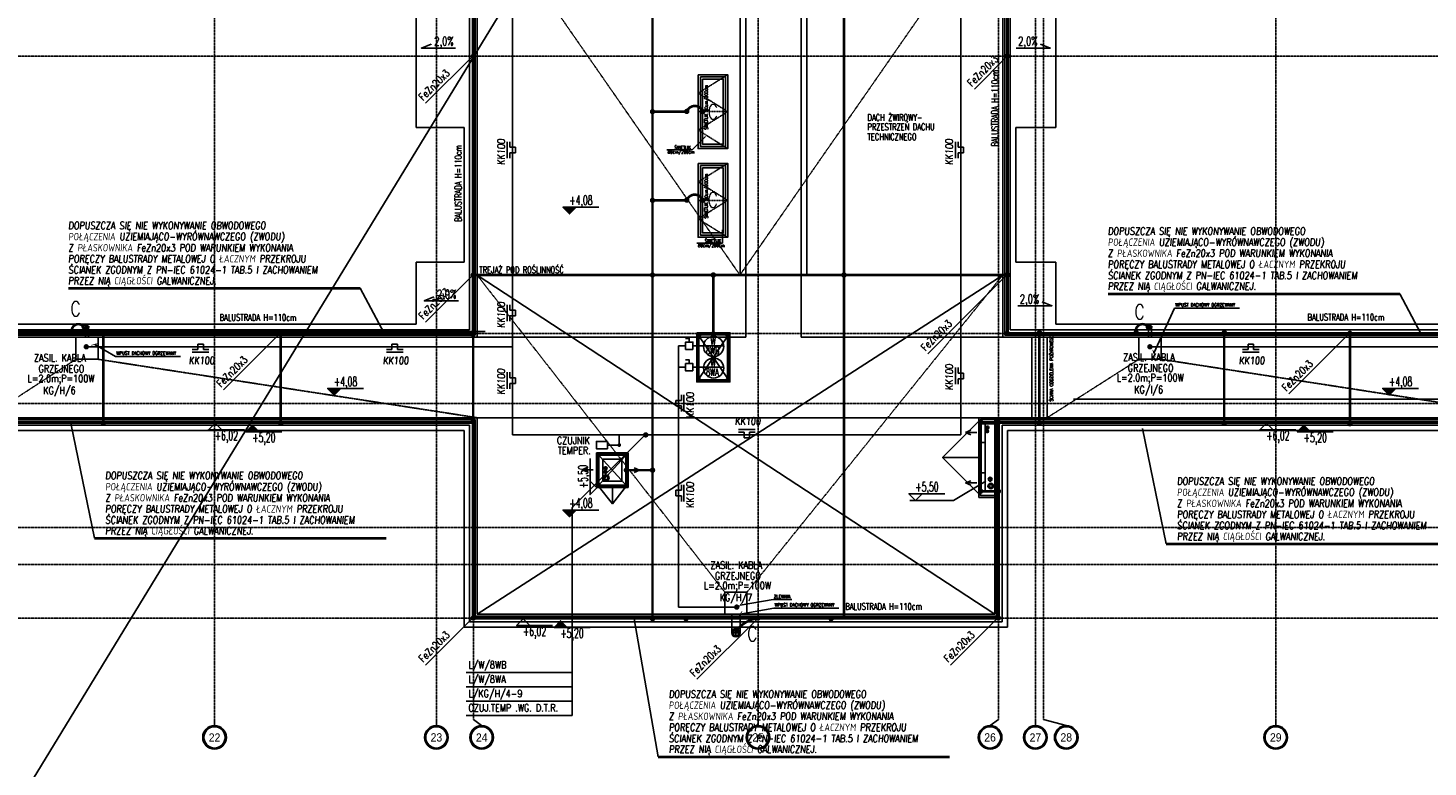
# Model space of a CAD drawing. Extents: x 3880 to 129921, y -116796 to -57711.
# Tile 24 of 110: x 12420 to 16207, y -102734 to -100735. Entities that reach past the tile are written whole.
import ezdxf
from ezdxf.enums import TextEntityAlignment as Align

# ---------------------------------------------------------------- set-up
doc = ezdxf.new("R2010")
doc.units = 0
doc.header["$LTSCALE"] = 2
for name, pattern in [('00-inst$0$DASHDOT', [1, 0.5, -0.25, 0, -0.25]), ('CENTER', [2, 1.25, -0.25, 0.25, -0.25]), ('DASHDOT', [1, 0.5, -0.25, 0, -0.25]), ('DASHDOT2', [12.7, 6.35, -3.175, 0, -3.175]), ('DASHED', [0.75, 0.5, -0.25]), ('DASHED2', [0.375, 0.25, -0.125]), ('DIVIDE2', [0.625, 0.25, -0.125, 0, -0.125, 0, -0.125])]:
    doc.linetypes.add(name, pattern=pattern)
doc.layers.get('0').update_dxf_attribs({"color": 101, "linetype": 'CONTINUOUS'})
for name, color, linetype in [('E35', 6, 'CONTINUOUS'), ('E50', 3, 'CONTINUOUS'), ('Ele-balustrada', 114, 'CONTINUOUS'), ('Ins-kan', 54, 'CONTINUOUS'), ('Ins-wod', 152, 'CONTINUOUS'), ('Opis-rzedne', 52, 'CONTINUOUS'), ('Opis-spadki', 61, 'CONTINUOUS'), ('Os-osie glowne', 1, 'CENTER'), ('Os-osie-opis', 2, 'CONTINUOUS'), ('Sch-opis', 51, 'CONTINUOUS'), ('W-idok', 9, 'CONTINUOUS'), ('W-idok nad', 5, 'DASHED2')]:
    doc.layers.add(name, color=color, linetype=linetype)
doc.styles.add('dwg_opis duży', font='ARIAL.TTF', dxfattribs={"width": 0.9})
doc.styles.add('dwg_opis podstawowy', font='romans.shx', dxfattribs={"width": 0.9})
doc.styles.add('ROMANS', font='romans', dxfattribs={"width": 0.85})
doc.dimstyles.new('CHMIELNA', dxfattribs={"dimscale": 3.5, "dimtxt": 4, "dimasz": 1.5, "dimexe": 3, "dimexo": 0, "dimgap": 1, "dimtad": 1, "dimdec": 1, "dimrnd": 0.5, "dimzin": 12, "dimdsep": 46, "dimtxsty": 'ROMANS', "dimblk": 'DIMTICK', "dimcen": 0.09, "dimse1": 1, "dimse2": 1, "dimclrd": 143, "dimclrt": 53, "dimadec": 0, "dimazin": 0, "dimtfac": 1, "dimtdec": 1, "dimtix": 1, "dimtmove": 2, "dimatfit": 2, "dimldrblk": 'ARCHTICK', "dimfxl": 0, "dimtolj": 1, "dimtzin": 0, "dimarcsym": 0})

# ---------------------------------------------------------------- blocks, each defined once
blk = doc.blocks.new('_fijiagjsidfhjofgj')
at = {"linetype": '00-inst$0$DASHDOT', "ltscale": 5}
for p, q in [((5.3, 0), (-5.3, 0)), ((0, -5.3), (0, 5.3))]:
    blk.add_line(p, q, dxfattribs=at)
at = {"extrusion": (1.44891e-70, 9.7811e-55, -1)}
blk.add_ellipse((0, 0), major_axis=(-3.71, 3.71), ratio=1, start_param=5.497787, end_param=11.780972, dxfattribs=at)
at = {"extrusion": (3.62227e-70, 9.7811e-55, -1)}
blk.add_ellipse((0, 0), major_axis=(-2.72, 2.72), ratio=1, start_param=5.497787, end_param=11.780972, dxfattribs=at)
blk = doc.blocks.new('_dfjhfjhkgjhghj')
at = {"linetype": '00-inst$0$DASHDOT', "ltscale": 5}
for p, q in [((7.5, 0), (-7.5, 0)), ((0, -7.5), (0, 7.5))]:
    blk.add_line(p, q, dxfattribs=at)
for radius in [7.5, 5.5]:
    blk.add_circle((0, 0), radius)
blk = doc.blocks.new('_kjkfjhkgjhgk')
at = {"linetype": 'DASHDOT', "ltscale": 3}
for p, q in [((5.4, 0), (-5.5, 0)), ((0, 5.4), (0, -5.5))]:
    blk.add_line(p, q, dxfattribs=at)
for radius in [4, 3, 2.5]:
    blk.add_circle((0, 0), radius)
blk = doc.blocks.new('_djhjdgfhgjhj')
at = {"linetype": 'DASHDOT', "ltscale": 3}
for p, q in [((-4.5, 0), (4.5, 0)), ((0, 4.5), (0, -4.5))]:
    blk.add_line(p, q, dxfattribs=at)
for radius in [3.38, 2.42, 1.92]:
    blk.add_circle((0, 0), radius)
blk = doc.blocks.new('_STRZAŁKA_WENT')
for q in [(-6, -14), (0, -30.2), (6, -14)]:
    blk.add_line((0, 0), q)
blk = doc.blocks.new('dwg_kota kons 50')
blk.add_hatch(color=256).paths.add_polyline_path([(9, 9), (-9, 9), (0, 0)])
blk.add_lwpolyline([(39.75, 9), (-9, 9), (0, 0), (9, 9)])
at = {"style": 'dwg_opis podstawowy', "width": 0.6}
blk.add_attdef('KOTA_KONS', text='', height=12.75, dxfattribs=at).set_placement((15.375, 8.25), align=Align.BOTTOM_CENTER)
blk = doc.blocks.new('dwg_kota arch 50')
blk.add_lwpolyline([(39.75, 9), (-9, 9), (0, 0), (9, 9)])
at = {"style": 'dwg_opis podstawowy', "width": 0.6}
blk.add_attdef('KOTA_ARCH', text='', height=12.75, dxfattribs=at).set_placement((15.375, 8.25), align=Align.BOTTOM_CENTER)
blk = doc.blocks.new('_kdjkgjksjhgkfhh')
for p, q in [((-11.2, 0), (11.2, 0)), ((0, 11.2), (0, -11.2))]:
    blk.add_line(p, q)
for radius in [11.3, 8.25]:
    blk.add_circle((0, 0), radius)
blk = doc.blocks.new('_gkjgskfjgkdfh')
at = {"linetype": 'DASHDOT2', "ltscale": 0.5}
for points in [[(-7, 0), (7, 0)], [(0, -7), (0, 7)], [(0, 0), (0, -7)]]:
    blk.add_lwpolyline(points, dxfattribs=at)
at = {"ltscale": 2}
for radius in [3.75, 3.25]:
    blk.add_circle((0, 0), radius, dxfattribs=at)
blk = doc.blocks.new('SPADKI')
at = {"ltscale": 25}
blk.add_lwpolyline([(0, 0), (0, -70), (-8, -50), (-8, -50)], dxfattribs=at)
at = {"ltscale": 25, "style": 'ROMANS', "width": 0.7}
blk.add_attdef('SP%', text='', height=18, rotation=90, dxfattribs=at).set_placement((-4.9, -24), align=Align.CENTER)
blk = doc.blocks.new('_opis_osi_liczbowy')
blk.add_hatch(color=256).paths.add_polyline_path([(32, 32), (32, 28.8, -1), (32, -28.8), (32, -32, 1)])
for radius in [32, 28.8]:
    blk.add_circle((32, 0), radius)
at = {"style": 'dwg_opis duży', "width": 0.9}
blk.add_attdef('AXNAMEH', text='', height=22.4, rotation=90, dxfattribs=at).set_placement((32, 0), align=Align.MIDDLE_CENTER)
blk = doc.blocks.new('DIMTICK')
for p, q in [((-1, 0), (1, 0)), ((0, 1), (0, -1))]:
    blk.add_line(p, q)
at = {"const_width": 0.141}
blk.add_lwpolyline([(0.71, 0.71), (-0.71, -0.71)], dxfattribs=at)
blk = doc.blocks.new('A$C396C56EA')
at = {"layer": 'E35'}
for p, q in [((0, 0), (45, 0)), ((0, -6.9), (15, -6.9)), ((15, -6.9), (15, -21.9)), ((15, -21.9), (30, -21.9)), ((30, -21.9), (30, -6.9)), ((30, -6.9), (45, -6.9))]:
    blk.add_line(p, q, dxfattribs=at)

msp = doc.modelspace()

# ---------------------------------------------------------------- linework, layer by layer
at = {"layer": 'E35'}
for p, q in [((20306.701, -89854.952), (3879.746, -116795.688)), ((13495.505, -100938.648), (13624.673, -100809.48)), ((13495.505, -100938.648), (13624.673, -100809.48)), ((14979.744, -100900.374), (15068.816, -100811.302)), ((13495.505, -101530.648), (13624.673, -101401.48)), ((13495.505, -101530.648), (13624.673, -101401.48)), ((14853.853, -101616.442), (15068.816, -101401.48)), ((14853.853, -101616.442), (15068.816, -101401.48)), ((13383.058, -101560.816), (13318.492, -101439.036)), ((16186.78, -101561.302), (16129.91, -101454.036)), ((12948.767, -101714.156), (13103.444, -101559.48)), ((12948.767, -101714.156), (13103.444, -101559.48)), ((15829.891, -101725.013), (15995.425, -101559.48)), ((15829.891, -101725.013), (15995.425, -101559.48)), ((14247.285, -101594.636), (14301.639, -101594.636)), ((14247.285, -101652.997), (14301.639, -101652.997)), ((12535.693, -101803.802), (12600.259, -102115.683)), ((13892.28, -102032.634), (14090.879, -101834.035)), ((14019.318, -101863.464), (14019.318, -101835.857)), ((15434.067, -101818.802), (15498.633, -102130.683)), ((13892.28, -102595.363), (13892.28, -102032.634)), ((13495.505, -102458.648), (13624.673, -102329.48)), ((13495.505, -102458.648), (13624.673, -102329.48)), ((14059.552, -102333.302), (14124.118, -102706.748)), ((14229.242, -102496.91), (14394.673, -102331.48)), ((14229.242, -102496.91), (14394.673, -102331.48)), ((14915.505, -102458.648), (15044.673, -102329.48)), ((14915.505, -102458.648), (15044.673, -102329.48)), ((13892.28, -102478.97), (13605.126, -102478.97)), ((13892.28, -102517.768), (13605.126, -102517.768)), ((13892.28, -102556.566), (13605.126, -102556.566)), ((13892.28, -102595.363), (13605.126, -102595.363))]:
    msp.add_line(p, q, dxfattribs=at)
at = {"layer": 'E35', "lineweight": 40}
for p, q in [((12530.123, -101439.036), (13318.492, -101439.036)), ((15341.541, -101454.036), (16129.91, -101454.036)), ((12600.259, -102115.683), (13388.628, -102115.683)), ((15498.633, -102130.683), (16287.002, -102130.683)), ((14124.118, -102706.748), (14912.487, -102706.748))]:
    msp.add_line(p, q, dxfattribs=at)
at = {"layer": 'E35', "ltscale": 0.5}
for p, q in [((14208.532, -101574.636), (14198.532, -101574.636)), ((14208.532, -101632.997), (14198.532, -101632.997))]:
    msp.add_line(p, q, dxfattribs=at)
for points in [[(14218.532, -101604.636), (14218.532, -101584.636), (14198.532, -101584.636), (14198.532, -101604.636)], [(14208.532, -101584.636), (14208.532, -101574.636), (14208.532, -101574.636), (14208.532, -101584.636)], [(14218.532, -101662.997), (14218.532, -101642.997), (14198.532, -101642.997), (14198.532, -101662.997)], [(14208.532, -101642.997), (14208.532, -101632.997), (14208.532, -101632.997), (14208.532, -101642.997)], [(13987.321, -101853.464), (13987.321, -101873.464), (13957.297, -101873.464), (13957.297, -101853.464)]]:
    msp.add_lwpolyline(points, close=True, dxfattribs=at)
at = {"layer": 'E35', "const_width": 5}
msp.add_lwpolyline([(14019.318, -101860.964, 1), (14019.318, -101865.964, 1)], format="xyb", close=True, dxfattribs=at)
at = {"layer": 'E50'}
for p, q in [((13730.826, -98935.027), (13730.826, -101835.857)), ((14943.075, -98935.027), (14943.075, -101835.857)), ((12577.909, -101597.503), (13730.826, -101597.503)), ((14198.532, -101594.636), (14179.791, -101594.636)), ((14179.791, -101594.636), (14179.791, -101835.857)), ((14247.285, -101594.636), (14218.532, -101594.636)), ((15447.909, -101597.503), (16600.826, -101597.503)), ((15454.551, -101597.503), (16277.255, -101597.503)), ((14198.532, -101652.997), (14179.791, -101652.997)), ((14247.285, -101652.997), (14218.532, -101652.997)), ((13730.826, -101835.857), (14943.075, -101835.857)), ((14179.791, -101835.857), (14179.791, -102301.812)), ((14019.318, -101863.464), (13987.321, -101863.464)), ((14179.791, -102301.812), (14336.951, -102301.812))]:
    msp.add_line(p, q, dxfattribs=at)
at = {"layer": 'E50', "linetype": 'DIVIDE2', "ltscale": 70, "const_width": 7}
for points in [[(13624.673, -97811.302), (13624.673, -101561.302)], [(15068.816, -97811.302), (15068.816, -101561.302)], [(13624.673, -101561.302), (12216.943, -101560.63)], [(12624.173, -101563.302), (12624.173, -101803.802)], [(13103.773, -101563.302), (13103.773, -101803.802)], [(13624.173, -101563.302), (13624.173, -101803.802)], [(16494.673, -101561.302), (15086.943, -101560.63)], [(13624.673, -102331.302), (13624.673, -101801.51), (12174.673, -101801.51)], [(16494.673, -102331.302), (16494.673, -101801.51), (15044.673, -101801.51)], [(15044.673, -101801.85), (15044.673, -102331.302)], [(15044.673, -102331.302), (13624.673, -102331.302)]]:
    msp.add_lwpolyline(points, dxfattribs=at)
at = {"layer": 'E50', "const_width": 7}
for points in [[(14109.261, -97811.302), (14109.261, -101403.719)], [(14627.191, -97811.302), (14627.191, -102333.302)], [(14202.171, -100961.302), (14109.261, -100961.302)], [(14202.171, -101201.302), (14109.261, -101201.302)], [(13624.673, -101403.302), (15068.816, -101403.302)], [(14109.261, -101403.302), (14109.261, -102333.302)], [(14273.673, -101562.771), (14273.673, -101403.302)], [(12624.173, -101563.302), (12624.173, -101803.802)], [(13103.773, -101563.302), (13103.773, -101803.802)], [(13624.173, -101563.302), (13624.173, -101803.802)], [(14233.673, -101564.302), (14233.673, -101687.734), (14313.673, -101687.734), (14313.673, -101564.302), (14233.673, -101564.302)], [(15155.305, -101563.302), (15155.305, -101803.802)], [(15655.305, -101563.302), (15655.305, -101803.802)], [(15995.425, -101565.302), (15995.425, -101805.802)], [(15044.673, -101801.51), (14996.673, -101801.51), (14996.673, -101988.302), (15044.673, -101988.302)], [(15044.673, -101801.85), (15044.673, -101988.302)], [(13962.673, -101889.767), (14038.673, -101889.302), (14038.673, -101973.302), (13962.673, -101973.302), (13962.673, -101889.767)], [(14038.673, -101931.302), (14109.261, -101931.302)]]:
    msp.add_lwpolyline(points, dxfattribs=at)
at = {"layer": 'E50', "ltscale": 15, "const_width": 7}
for points in [[(13624.764, -100815.051, 1), (13624.582, -100807.553, 1)], [(13624.764, -101407.051, 1), (13624.582, -101399.553, 1)], [(14109.352, -101407.051, 1), (14109.17, -101399.553, 1)], [(14273.764, -101407.051, 1), (14273.582, -101399.553, 1)], [(14627.282, -101407.051, 1), (14627.1, -101399.553, 1)], [(13103.535, -101565.051, 1), (13103.353, -101557.553, 1)], [(14233.764, -101570.464, 1), (14233.582, -101562.966, 1)], [(14273.764, -101566.52, 1), (14273.582, -101559.022, 1)], [(14313.764, -101570.464, 1), (14313.582, -101562.966, 1)], [(15068.907, -101565.051, 1), (15068.725, -101557.553, 1)], [(15995.516, -101565.051, 1), (15995.334, -101557.553, 1)], [(14233.764, -101691.483, 1), (14233.582, -101683.986, 1)], [(14313.764, -101691.483, 1), (14313.582, -101683.986, 1)], [(14090.97, -101839.606, 1), (14090.788, -101832.108, 1)], [(13962.764, -101893.051, 1), (13962.582, -101885.553, 1)], [(14038.764, -101893.516, 1), (14038.582, -101886.018, 1)], [(14038.764, -101935.051, 1), (14038.582, -101927.553, 1)], [(14109.352, -101935.051, 1), (14109.17, -101927.553, 1)], [(13962.764, -101976.586, 1), (13962.582, -101969.088, 1)], [(14038.764, -101977.051, 1), (14038.582, -101969.553, 1)], [(13624.764, -102335.051, 1), (13624.582, -102327.553, 1)], [(15044.764, -102335.051, 1), (15044.582, -102327.553, 1)]]:
    msp.add_lwpolyline(points, format="xyb", close=True, dxfattribs=at)
at = {"layer": 'E50', "const_width": 7}
for points in [[(15065.066, -100811.302, -1), (15072.566, -100811.302, -1)], [(14105.511, -100961.302, -1), (14113.011, -100961.302, -1)], [(14201.953, -100964.342, -1), (14201.953, -100956.842, -1)], [(14244.673, -100965.052, 1), (14244.673, -100957.552, 1)], [(14105.511, -101201.302, -1), (14113.011, -101201.302, -1)], [(14201.953, -101204.342, -1), (14201.953, -101196.842, -1)], [(14244.673, -101205.052, 1), (14244.673, -101197.552, 1)], [(13620.923, -101403.302, -1), (13628.423, -101403.302, -1)], [(15065.066, -101403.302, -1), (15072.566, -101403.302, -1)], [(12575.743, -101543.603, -1), (12568.243, -101543.603, -1)], [(15453.586, -101543.603, -1), (15446.086, -101543.603, -1)], [(12543, -101559.302, -1), (12535.5, -101559.302, -1)], [(12620.923, -101559.302, -1), (12628.423, -101559.302, -1)], [(13620.423, -101563.302, -1), (13627.923, -101563.302, -1)], [(15152.055, -101559.302, -1), (15159.555, -101559.302, -1)], [(15420.843, -101559.302, -1), (15413.343, -101559.302, -1)], [(15652.055, -101559.302, -1), (15659.555, -101559.302, -1)], [(15991.675, -101561.302, -1), (15999.175, -101561.302, -1)], [(12574.159, -101597.503, -1), (12581.659, -101597.503, -1)], [(15450.801, -101597.503, -1), (15458.301, -101597.503, -1)], [(12620.423, -101803.802, -1), (12627.923, -101803.802, -1)], [(13100.023, -101803.802, -1), (13107.523, -101803.802, -1)], [(13100.023, -101803.802, -1), (13107.523, -101803.802, -1)], [(13620.423, -101799.802, -1), (13627.923, -101799.802, -1)], [(13620.423, -101799.802, -1), (13627.923, -101799.802, -1)], [(14992.923, -101801.51, -1), (15000.423, -101801.51, -1)], [(15040.923, -101801.51, -1), (15048.423, -101801.51, -1)], [(15151.555, -101803.802, -1), (15159.055, -101803.802, -1)], [(15651.555, -101803.802, -1), (15659.055, -101803.802, -1)], [(15991.675, -101805.802, -1), (15999.175, -101805.802, -1)], [(14992.923, -101988.302, -1), (15000.423, -101988.302, -1)], [(15040.923, -101988.302, -1), (15048.423, -101988.302, -1)], [(14333.201, -102301.812, -1), (14340.701, -102301.812, -1)], [(14105.511, -102333.302, -1), (14113.011, -102333.302, -1)], [(14196.05, -102333.302, -1), (14203.55, -102333.302, -1)], [(14398.423, -102331.302, 1), (14390.923, -102331.302, 1)], [(14588.505, -102333.302, -1), (14596.005, -102333.302, -1)], [(15038.923, -102329.302, -1), (15046.423, -102329.302, -1)], [(14340.279, -102365.323, 1), (14332.779, -102365.323, 1)]]:
    msp.add_lwpolyline(points, format="xyb", close=True, dxfattribs=at)
for points in [[(14244.673, -100961.302, 0.71386373), (14202.402, -100960.63, 2.21832926)], [(14244.673, -101201.302, 0.71386373), (14202.402, -101200.63, 2.21832926)], [(12539.25, -101559.302, -0.84711057), (12571.321, -101543.789, -2.21832926)], [(15417.093, -101559.302, -0.84711057), (15449.164, -101543.789, -2.21832926)], [(14394.673, -102331.302, 0.18594748), (14335.857, -102365.137, 2.21832926)]]:
    msp.add_lwpolyline(points, format="xyb", dxfattribs=at)
at = {"layer": 'E50', "color": 6}
for centre in [(14274.462, -101596.642), (14274.462, -101655.003)]:
    msp.add_circle(centre, 27.251, dxfattribs=at)
at = {"layer": 'Ele-balustrada'}
for points in [[(12197.173, -101563.302), (13626.673, -101563.302), (13626.673, -97836.302)], [(12201.173, -101559.302), (13622.673, -101559.302), (13622.673, -97836.302)], [(15067.173, -101563.302), (16496.673, -101563.302), (16496.673, -97836.302)], [(15067.173, -101563.302), (15067.173, -97836.302)], [(15071.173, -101559.302), (16492.673, -101559.302), (16492.673, -97836.302)], [(15071.173, -101559.302), (15071.173, -97836.302)], [(12172.673, -101799.802), (13626.673, -101799.802)], [(12176.673, -101803.802), (13622.673, -101803.802)], [(13622.673, -101803.802), (13622.673, -102333.302), (15046.673, -102333.302), (15046.673, -101803.802)], [(13626.673, -101799.802), (13626.673, -102329.302), (15042.673, -102329.302), (15042.673, -101799.802)], [(16496.673, -101799.802), (15042.673, -101799.802)], [(16492.673, -101803.802), (15046.673, -101803.802)]]:
    msp.add_lwpolyline(points, dxfattribs=at)
at = {"layer": 'Opis-rzedne'}
msp.add_lwpolyline([(15010.959, -101961.302), (14923.328, -102013.099), (14805.002, -102013.099)], dxfattribs=at)
at = {"layer": 'Os-osie glowne'}
for points in [[(12924.673, -102606.302), (12924.673, -96629.302)], [(13524.673, -102606.302), (13524.673, -96629.302)], [(13624.673, -102606.302), (13624.673, -96629.302)], [(14394.673, -102606.302), (14394.673, -96629.302)], [(15044.673, -102606.302), (15044.673, -96629.302)], [(15144.673, -102606.302), (15144.673, -96629.302)], [(15166.673, -102606.302), (15166.673, -96629.302)], [(15794.673, -102606.302), (15794.673, -96629.302)], [(6322.673, -100811.302), (18589.673, -100811.302)], [(6322.673, -101561.302), (18589.673, -101561.302)], [(6322.673, -101751.302), (18589.673, -101751.302)], [(6322.673, -102086.302), (18589.673, -102086.302)], [(6322.673, -102186.302), (18589.673, -102186.302)], [(6322.673, -102331.302), (18589.673, -102331.302)]]:
    msp.add_lwpolyline(points, dxfattribs=at)
at = {"layer": 'Os-osie-opis'}
for points in [[(12924.673, -102606.302), (12924.673, -102622.302)], [(13524.673, -102606.302), (13524.673, -102622.302)], [(13647.173, -102622.302), (13624.673, -102606.302)], [(14394.673, -102606.302), (14394.673, -102622.302)], [(15022.173, -102622.302), (15044.673, -102606.302)], [(15144.673, -102606.302), (15144.673, -102622.302)], [(15228.173, -102622.302), (15166.673, -102606.302)], [(15794.673, -102606.302), (15794.673, -102622.302)]]:
    msp.add_lwpolyline(points, dxfattribs=at)
at = {"layer": 'Sch-opis'}
for points in [[(14147.745, -101064.388), (14216.482, -101064.388), (14252.613, -101028.746)], [(14229.377, -101317.041), (14298.114, -101317.041), (14298.114, -101281.399)]]:
    msp.add_lwpolyline(points, dxfattribs=at)
at = {"layer": 'W-idok'}
for p, q in [((13614.673, -97836.302), (13614.673, -101551.302)), ((13629.673, -97836.302), (13629.673, -101566.302)), ((13634.673, -97836.302), (13634.673, -101571.302)), ((15056.673, -101571.302), (15056.673, -97836.302)), ((15061.673, -101566.302), (15061.673, -97836.302)), ((15076.673, -101551.302), (15076.673, -97836.302)), ((13469.673, -100618.302), (13469.673, -101004.302)), ((15199.673, -101004.302), (15199.673, -100618.302)), ((13469.673, -101004.302), (13599.673, -101004.302)), ((13599.673, -101004.302), (13599.673, -101368.302)), ((15091.673, -101368.302), (15091.673, -101004.302)), ((15091.673, -101004.302), (15199.673, -101004.302)), ((13599.673, -101368.302), (13469.673, -101368.302)), ((13469.673, -101368.302), (13469.673, -101536.302)), ((15199.673, -101368.302), (15091.673, -101368.302)), ((15199.673, -101536.302), (15199.673, -101368.302)), ((13469.673, -101536.302), (12329.673, -101536.302)), ((16339.673, -101536.302), (15199.673, -101536.302)), ((13634.673, -101571.302), (12294.673, -101571.302)), ((13629.673, -101566.302), (12299.673, -101566.302)), ((13614.673, -101551.302), (12314.673, -101551.302)), ((16504.673, -101571.302), (15056.673, -101571.302)), ((16499.673, -101566.302), (15061.673, -101566.302)), ((16484.673, -101551.302), (15076.673, -101551.302)), ((12164.673, -101789.302), (13634.673, -101789.302)), ((12169.673, -101794.302), (13629.673, -101794.302)), ((12184.673, -101809.302), (13614.673, -101809.302)), ((13614.673, -101809.302), (13614.673, -102341.302)), ((13629.673, -101794.302), (13629.673, -102326.302)), ((13634.673, -101789.302), (13634.673, -102321.302)), ((15034.673, -102321.302), (15034.673, -101789.302)), ((15034.673, -101789.302), (16504.673, -101789.302)), ((15039.673, -102326.302), (15039.673, -101794.302)), ((15039.673, -101794.302), (16499.673, -101794.302)), ((15054.673, -102341.302), (15054.673, -101809.302)), ((15054.673, -101809.302), (16484.673, -101809.302)), ((12199.673, -101824.302), (13599.673, -101824.302)), ((13599.673, -101824.302), (13599.673, -102356.302)), ((15069.673, -102356.302), (15069.673, -101824.302)), ((15069.673, -101824.302), (16469.673, -101824.302)), ((13957.673, -101884.302), (13957.673, -101978.302)), ((14043.673, -101884.302), (13957.673, -101884.302)), ((14043.673, -101978.302), (14043.673, -101884.302)), ((13957.673, -101978.302), (14043.673, -101978.302)), ((13614.673, -102341.302), (15054.673, -102341.302)), ((13629.673, -102326.302), (15039.673, -102326.302)), ((13634.673, -102321.302), (15034.673, -102321.302)), ((13599.673, -102356.302), (15069.673, -102356.302))]:
    msp.add_line(p, q, dxfattribs=at)
at = {"layer": 'W-idok', "linetype": 'DASHED'}
for p, q in [((14158.673, -101789.302), (13962.673, -101789.302)), ((13962.673, -101889.302), (13962.673, -101973.302)), ((14038.673, -101889.302), (13962.673, -101889.302)), ((13974.673, -101901.302), (13974.673, -101961.302)), ((14026.673, -101901.302), (13974.673, -101901.302)), ((14026.673, -101961.302), (14026.673, -101901.302)), ((14038.673, -101973.302), (14038.673, -101889.302)), ((13974.673, -101961.302), (14026.673, -101961.302)), ((13962.673, -101973.302), (14038.673, -101973.302))]:
    msp.add_line(p, q, dxfattribs=at)
for points in [[(14345.673, -101403.302), (13694.673, -100466.302)], [(14996.673, -100466.302), (14345.673, -101403.302)], [(13634.673, -101403.302), (14304.673, -102261.302)], [(15056.673, -101403.302), (14364.673, -102261.302)], [(12549.673, -101631.302), (12306.673, -101789.302)], [(12609.673, -101631.302), (13634.673, -101789.302)], [(15424.673, -101631.302), (15176.673, -101789.302)], [(15484.673, -101631.302), (16504.673, -101789.302)], [(14996.673, -102000.302), (14996.673, -101794.302)], [(14996.673, -101794.302), (15039.673, -101794.302)], [(14996.673, -101806.302), (15039.673, -101806.302)], [(15008.673, -101988.302), (15008.673, -101806.302)], [(14996.673, -101856.302), (15008.673, -101856.302)], [(14996.673, -101938.302), (15008.673, -101938.302)], [(14996.673, -101988.302), (15039.673, -101988.302)], [(14996.673, -102000.302), (15039.673, -102000.302)]]:
    msp.add_lwpolyline(points, dxfattribs=at)
at = {"layer": 'W-idok'}
for points in [[(14346.673, -100618.302), (14346.673, -101403.302)], [(14361.673, -100618.302), (14361.673, -101571.302)], [(14511.673, -100618.302), (14511.673, -101571.302)], [(14526.673, -100618.302), (14526.673, -101403.302)], [(13634.673, -101403.302), (15056.673, -101403.302)], [(13634.673, -102321.302), (15056.673, -101403.302)], [(15034.673, -102321.302), (13634.673, -101403.302)], [(12575.923, -101543.801), (12575.923, -101571.302)], [(12583.423, -101543.802), (12583.423, -101571.302)], [(15450.923, -101543.801), (15450.923, -101571.302)], [(15458.423, -101543.802), (15458.423, -101571.302)], [(12234.673, -101556.302), (12946.673, -101556.302)], [(12234.673, -101571.302), (12961.673, -101571.302)], [(13656.673, -101556.302), (12946.673, -101556.302)], [(13656.673, -101571.302), (13111.673, -101571.302)], [(13634.673, -101571.302), (14361.673, -101571.302)], [(14318.673, -101559.302), (14228.673, -101692.734)], [(14318.673, -101692.734), (14228.673, -101559.302)], [(15056.673, -101571.302), (14511.673, -101571.302)], [(15247.353, -101739.302), (17231.673, -101739.302)], [(13634.673, -101789.302), (15034.673, -101789.302)], [(14996.673, -101794.302), (14893.673, -101897.302), (14996.673, -102000.302)], [(14991.673, -102005.302), (14991.673, -101789.302)], [(13957.673, -101884.302), (14043.673, -101978.302)], [(14043.673, -101884.302), (13957.673, -101978.302)], [(14996.673, -101897.302), (14893.673, -101897.302)], [(13962.673, -101973.302), (14000.673, -102022.302), (14038.673, -101973.302)], [(14000.673, -101973.302), (14000.673, -102022.302)], [(14991.673, -102005.302), (15039.673, -102005.302)], [(14323.423, -102371.302), (14323.423, -102321.302)], [(14345.923, -102371.302), (14345.923, -102321.302)]]:
    msp.add_lwpolyline(points, dxfattribs=at)
for points in [[(14232.673, -100861.302), (14312.673, -100861.302), (14312.673, -101061.302), (14232.673, -101061.302)], [(14238.673, -100867.302), (14306.673, -100867.302), (14306.673, -101055.302), (14238.673, -101055.302)], [(14244.673, -100873.302), (14300.673, -100873.302), (14300.673, -101049.302), (14244.673, -101049.302)], [(14232.673, -101101.302), (14312.673, -101101.302), (14312.673, -101301.302), (14232.673, -101301.302)], [(14238.673, -101107.302), (14306.673, -101107.302), (14306.673, -101295.302), (14238.673, -101295.302)], [(14244.673, -101113.302), (14300.673, -101113.302), (14300.673, -101289.302), (14244.673, -101289.302)], [(12549.673, -101631.302), (12549.673, -101571.302), (12609.673, -101571.302), (12609.673, -101631.302)], [(14228.673, -101559.302), (14318.673, -101559.302), (14318.673, -101692.734), (14228.673, -101692.734)], [(15134.673, -101571.302), (15176.673, -101571.302), (15176.673, -101789.302), (15134.673, -101789.302)], [(15424.673, -101631.302), (15424.673, -101571.302), (15484.673, -101571.302), (15484.673, -101631.302)], [(14304.673, -102321.302), (14304.673, -102261.302), (14364.673, -102261.302), (14364.673, -102321.302)]]:
    msp.add_lwpolyline(points, close=True, dxfattribs=at)
at = {"layer": 'W-idok', "linetype": 'DASHED'}
msp.add_lwpolyline([(14233.673, -101564.302), (14313.673, -101564.302), (14313.673, -101687.734), (14233.673, -101687.734)], close=True, dxfattribs=at)
at = {"layer": 'W-idok nad'}
for points in [[(14312.673, -100961.302), (14232.673, -100911.302), (14312.673, -100861.302)], [(14312.673, -100961.302), (14232.673, -101011.302), (14312.673, -101061.302)], [(14232.673, -100961.302), (14312.673, -100961.302)], [(14312.673, -101201.302), (14232.673, -101151.302), (14312.673, -101101.302)], [(14312.673, -101201.302), (14232.673, -101251.302), (14312.673, -101301.302)], [(14232.673, -101201.302), (14312.673, -101201.302), (14312.673, -101201.302)]]:
    msp.add_lwpolyline(points, dxfattribs=at)

# ---------------------------------------------------------------- block references
at = {"layer": 'E35', "xscale": -1}
for p, rotation in [((13716.469, -101042.514), 90), ((14928.717, -101042.514), 90), ((13716.469, -101483.578), 90), ((12864.56, -101611.861), 180), ((13389.475, -101611.861), 180), ((15704.743, -101611.861), 180)]:
    msp.add_blockref('A$C396C56EA', p, dxfattribs=dict(at, rotation=rotation))
at = {"layer": 'E35'}
for p, rotation in [((14928.717, -101698.967), 90), ((13716.469, -101711.428), 90), ((14194.148, -101727.65), 270), ((14194.148, -101970.727), 270)]:
    msp.add_blockref('A$C396C56EA', p, dxfattribs=dict(at, rotation=rotation))
msp.add_blockref('A$C396C56EA', (14341.666, -101821.5), dxfattribs=at)
at = {"layer": 'Ins-kan'}
for name, p in [('_kjkfjhkgjhgk', (15014.883, -101816.23)), ('_djhjdgfhgjhj', (15014.64, -101826.277)), ('_kjkfjhkgjhgk', (13982.285, -101926.291)), ('_kjkfjhkgjhgk', (13982.285, -101926.291)), ('_dfjhfjhkgjhghj', (13984.252, -101952.11)), ('_dfjhfjhkgjhghj', (13984.252, -101952.11)), ('_djhjdgfhgjhj', (13982.043, -101936.337)), ('_djhjdgfhgjhj', (13982.043, -101936.337)), ('_fijiagjsidfhjofgj', (15022.441, -101955.854)), ('_dfjhfjhkgjhghj', (15024.032, -101974.22))]:
    msp.add_blockref(name, p, dxfattribs=at)
at = {"layer": 'Ins-wod'}
for p in [(12579.65, -101543.802), (15454.65, -101543.802)]:
    msp.add_blockref('_gkjgskfjgkdfh', p, dxfattribs=at)
at = {"layer": 'Ins-wod', "rotation": 90}
msp.add_blockref('_kdjkgjksjhgkfhh', (14334.673, -102371.302), dxfattribs=at)
at = {"layer": 'Opis-rzedne', "xscale": 2, "yscale": 2, "zscale": 2}
for name, p, values in [('dwg_kota kons 50', (13884.961, -101237.773), {'KOTA_KONS': '+4,08'}), ('dwg_kota kons 50', (13248.382, -101728.302), {'KOTA_KONS': '+4,08'}), ('dwg_kota kons 50', (16101.702, -101728.302), {'KOTA_KONS': '+4,08'}), ('dwg_kota kons 50', (16101.702, -101728.302), {'KOTA_KONS': '+4,08'}), ('dwg_kota arch 50', (14820.688, -102013.099), {'KOTA_ARCH': '+5,50'}), ('dwg_kota kons 50', (13884.961, -102057.126), {'KOTA_KONS': '+4,08'})]:
    msp.add_blockref(name, p, dxfattribs=at).add_auto_attribs(values)
at = {"layer": 'Opis-rzedne'}
ref = msp.add_blockref('dwg_kota arch 50', (12926.103, -101803.802), dxfattribs=dict(at, xscale=-2, yscale=2, zscale=2, rotation=180))
ref.add_attrib('KOTA_ARCH', '+6,02', dxfattribs={"layer": '0', "height": 25.5, "style": 'dwg_opis podstawowy', "width": 0.6}).set_placement((12956.853, -101857.945), align=Align.BOTTOM_CENTER)
ref = msp.add_blockref('dwg_kota kons 50', (13027.377, -101809.302), dxfattribs=dict(at, xscale=-2, yscale=2, zscale=2, rotation=180))
ref.add_attrib('KOTA_KONS', '+5,20', dxfattribs={"layer": '0', "height": 25.5, "style": 'dwg_opis podstawowy', "width": 0.6}).set_placement((13058.127, -101863.445), align=Align.BOTTOM_CENTER)
ref = msp.add_blockref('dwg_kota arch 50', (15769.673, -101803.802), dxfattribs=dict(at, xscale=-2, yscale=2, zscale=2, rotation=180))
ref.add_attrib('KOTA_ARCH', '+6,02', dxfattribs={"layer": '0', "height": 25.5, "style": 'dwg_opis podstawowy', "width": 0.6}).set_placement((15800.423, -101857.945), align=Align.BOTTOM_CENTER)
ref = msp.add_blockref('dwg_kota arch 50', (15769.673, -101803.802), dxfattribs=dict(at, xscale=-2, yscale=2, zscale=2, rotation=180))
ref.add_attrib('KOTA_ARCH', '+6,02', dxfattribs={"layer": '0', "height": 25.5, "style": 'dwg_opis podstawowy', "width": 0.6}).set_placement((15800.423, -101857.945), align=Align.BOTTOM_CENTER)
ref = msp.add_blockref('dwg_kota kons 50', (15870.947, -101809.302), dxfattribs=dict(at, xscale=-2, yscale=2, zscale=2, rotation=180))
ref.add_attrib('KOTA_KONS', '+5,20', dxfattribs={"layer": '0', "height": 25.5, "style": 'dwg_opis podstawowy', "width": 0.6}).set_placement((15901.697, -101863.445), align=Align.BOTTOM_CENTER)
ref = msp.add_blockref('dwg_kota kons 50', (15870.947, -101809.302), dxfattribs=dict(at, xscale=-2, yscale=2, zscale=2, rotation=180))
ref.add_attrib('KOTA_KONS', '+5,20', dxfattribs={"layer": '0', "height": 25.5, "style": 'dwg_opis podstawowy', "width": 0.6}).set_placement((15901.697, -101863.445), align=Align.BOTTOM_CENTER)
at = {"layer": 'Opis-rzedne', "xscale": 2, "yscale": 2, "zscale": 2, "rotation": 90}
msp.add_blockref('dwg_kota arch 50', (13958.222, -101979.484), dxfattribs=at).add_auto_attribs({'KOTA_ARCH': '+5,50'})
at = {"layer": 'Opis-rzedne'}
ref = msp.add_blockref('dwg_kota arch 50', (13759.524, -102333.302), dxfattribs=dict(at, xscale=-2, yscale=2, zscale=2, rotation=180))
ref.add_attrib('KOTA_ARCH', '+6,02', dxfattribs={"layer": '0', "height": 25.5, "style": 'dwg_opis podstawowy', "width": 0.6}).set_placement((13790.274, -102387.445), align=Align.BOTTOM_CENTER)
ref = msp.add_blockref('dwg_kota arch 50', (13759.524, -102333.302), dxfattribs=dict(at, xscale=-2, yscale=2, zscale=2, rotation=180))
ref.add_attrib('KOTA_ARCH', '+6,02', dxfattribs={"layer": '0', "height": 25.5, "style": 'dwg_opis podstawowy', "width": 0.6}).set_placement((13790.274, -102387.445), align=Align.BOTTOM_CENTER)
ref = msp.add_blockref('dwg_kota kons 50', (13860.799, -102338.802), dxfattribs=dict(at, xscale=-2, yscale=2, zscale=2, rotation=180))
ref.add_attrib('KOTA_KONS', '+5,20', dxfattribs={"layer": '0', "height": 25.5, "style": 'dwg_opis podstawowy', "width": 0.6}).set_placement((13891.549, -102392.945), align=Align.BOTTOM_CENTER)
ref = msp.add_blockref('dwg_kota kons 50', (13860.799, -102338.802), dxfattribs=dict(at, xscale=-2, yscale=2, zscale=2, rotation=180))
ref.add_attrib('KOTA_KONS', '+5,20', dxfattribs={"layer": '0', "height": 25.5, "style": 'dwg_opis podstawowy', "width": 0.6}).set_placement((13891.549, -102392.945), align=Align.BOTTOM_CENTER)
at = {"layer": 'Opis-spadki', "xscale": 1.320808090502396, "yscale": 1.320808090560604, "zscale": 1.320808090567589, "rotation": 270}
for p in [(13576.855, -100789.208), (13584.284, -101473.269)]:
    msp.add_blockref('SPADKI', p, dxfattribs=at).add_auto_attribs({'SP%': '2,0%'})
at = {"layer": 'Opis-spadki'}
ref = msp.add_blockref('SPADKI', (15092.49, -100789.208), dxfattribs=dict(at, xscale=-1.320808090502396, yscale=1.320808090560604, zscale=1.320808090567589, rotation=90))
ref.add_attrib('SP%', '2,0%', dxfattribs={"layer": '0', "ltscale": 25, "height": 23.7745, "style": 'ROMANS', "width": 0.7}).set_placement((15124.253, -100782.741), align=Align.CENTER)
ref = msp.add_blockref('SPADKI', (15097.073, -101486.593), dxfattribs=dict(at, xscale=-1.320808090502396, yscale=1.320808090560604, zscale=1.320808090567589, rotation=90))
ref.add_attrib('SP%', '2,0%', dxfattribs={"layer": '0', "ltscale": 25, "height": 23.7745, "style": 'ROMANS', "width": 0.7}).set_placement((15128.836, -101480.126), align=Align.CENTER)
at = {"layer": 'Opis-spadki', "xscale": -1, "rotation": 90}
for p in [(14955.921, -101829.327), (13918.09, -101930.031), (13918.09, -101930.031), (14955.921, -101965.922)]:
    msp.add_blockref('_STRZAŁKA_WENT', p, dxfattribs=at)
at = {"layer": 'Opis-spadki', "rotation": 270}
msp.add_blockref('_STRZAŁKA_WENT', (14073.911, -101931.302), dxfattribs=at)
at = {"layer": 'Os-osie-opis'}
ref = msp.add_blockref('_opis_osi_liczbowy', (12924.673, -102622.302), dxfattribs=dict(at, xscale=-1, rotation=90))
ref.add_attrib('AXNAMEH', '22', dxfattribs={"layer": '0', "height": 22.4, "style": 'dwg_opis duży', "width": 0.9}).set_placement((12924.783, -102654.684), align=Align.MIDDLE_CENTER)
ref = msp.add_blockref('_opis_osi_liczbowy', (13524.673, -102622.302), dxfattribs=dict(at, xscale=-1, rotation=90))
ref.add_attrib('AXNAMEH', '23', dxfattribs={"layer": '0', "height": 22.4, "style": 'dwg_opis duży', "width": 0.9}).set_placement((13524.783, -102654.287), align=Align.MIDDLE_CENTER)
ref = msp.add_blockref('_opis_osi_liczbowy', (13647.173, -102622.302), dxfattribs=dict(at, xscale=-1, rotation=90))
ref.add_attrib('AXNAMEH', '24', dxfattribs={"layer": '0', "height": 22.4, "style": 'dwg_opis duży', "width": 0.9}).set_placement((13647.283, -102654.684), align=Align.MIDDLE_CENTER)
ref = msp.add_blockref('_opis_osi_liczbowy', (14394.673, -102622.302), dxfattribs=dict(at, xscale=-1, rotation=90))
ref.add_attrib('AXNAMEH', '25', dxfattribs={"layer": '0', "height": 22.4, "style": 'dwg_opis duży', "width": 0.9}).set_placement((14394.783, -102654.302), align=Align.MIDDLE_CENTER)
at = {"layer": 'Os-osie-opis', "rotation": 270}
for p, values in [((15022.173, -102622.302), {'AXNAMEH': '26'}), ((15228.173, -102622.302), {'AXNAMEH': '28'})]:
    msp.add_blockref('_opis_osi_liczbowy', p, dxfattribs=at).add_auto_attribs(values)
at = {"layer": 'Os-osie-opis'}
ref = msp.add_blockref('_opis_osi_liczbowy', (15144.673, -102622.302), dxfattribs=dict(at, rotation=270))
ref.add_attrib('AXNAMEH', '27', dxfattribs={"layer": '0', "height": 22.4, "style": 'dwg_opis duży', "width": 0.9}).set_placement((15144.673, -102654.684), align=Align.MIDDLE_CENTER)
ref = msp.add_blockref('_opis_osi_liczbowy', (15794.673, -102622.302), dxfattribs=dict(at, xscale=-1, rotation=90))
ref.add_attrib('AXNAMEH', '29', dxfattribs={"layer": '0', "height": 22.4, "style": 'dwg_opis duży', "width": 0.9}).set_placement((15794.783, -102654.302), align=Align.MIDDLE_CENTER)

# ---------------------------------------------------------------- texts
at = {"layer": 'E35', "style": 'ROMANS', "width": 0.8}
for p in [(14972.823, -100894.876), (13488.854, -100932.88), (13488.854, -100932.88), (13488.854, -101524.88), (13488.854, -101524.88), (14847.202, -101610.675), (14847.202, -101610.675), (12942.116, -101708.389), (12942.116, -101708.389), (15823.24, -101719.246), (15823.24, -101719.246), (13488.854, -102452.88), (13488.854, -102452.88), (14908.854, -102452.88), (14908.854, -102452.88), (14222.591, -102491.143), (14222.591, -102491.143)]:
    msp.add_text('FeZn20x3', height=20, rotation=45, dxfattribs=at).set_placement(p)
at = {"layer": 'E35', "style": 'ROMANS', "oblique": 5, "width": 0.8}
for p in [(13709.606, -101105.469), (14921.854, -101105.469), (13709.606, -101546.533), (14921.854, -101714.488), (13709.606, -101726.95), (14221.012, -101790.605), (14221.012, -102033.682)]:
    msp.add_text('KK100', height=20, rotation=90, dxfattribs=at).set_placement(p)
at = {"layer": 'E35', "lineweight": 40, "style": 'ROMANS', "oblique": 5, "width": 0.8}
for s, p in [('DOPUSZCZA SIĘ NIE WYKONYWANIE OBWODOWEGO', (12529.267, -101279.431)), ('DOPUSZCZA SIĘ NIE WYKONYWANIE OBWODOWEGO', (15340.685, -101294.431)), ('Z PŁASKOWNIKA FeZn20x3 POD WARUNKIEM WYKONANIA', (12529.267, -101339.431)), ('POŁĄCZENIA UZIEMIAJĄCO-WYRÓWNAWCZEGO (ZWODU)', (12529.267, -101309.431)), ('POŁĄCZENIA UZIEMIAJĄCO-WYRÓWNAWCZEGO (ZWODU)', (15340.685, -101324.431)), ('PORĘCZY BALUSTRADY METALOWEJ O ŁACZNYM PRZEKROJU', (12529.267, -101369.431)), ('Z PŁASKOWNIKA FeZn20x3 POD WARUNKIEM WYKONANIA', (15340.685, -101354.431)), ('ŚCIANEK ZGODNYM Z PN-IEC 61024-1 TAB.5 I ZACHOWANIEM', (12529.267, -101399.431)), ('ŚCIANEK ZGODNYM Z PN-IEC 61024-1 TAB.5 I ZACHOWANIEM', (15340.685, -101414.431)), ('PORĘCZY BALUSTRADY METALOWEJ O ŁACZNYM PRZEKROJU', (15340.685, -101384.431)), ('PRZEZ NIĄ CIĄGŁOŚCI GALWANICZNEJ.', (12529.267, -101428.772)), ('PRZEZ NIĄ CIĄGŁOŚCI GALWANICZNEJ.', (15340.685, -101443.772)), ('DOPUSZCZA SIĘ NIE WYKONYWANIE OBWODOWEGO', (12629.303, -101956.078)), ('POŁĄCZENIA UZIEMIAJĄCO-WYRÓWNAWCZEGO (ZWODU)', (12629.303, -101986.078)), ('DOPUSZCZA SIĘ NIE WYKONYWANIE OBWODOWEGO', (15527.677, -101971.078)), ('Z PŁASKOWNIKA FeZn20x3 POD WARUNKIEM WYKONANIA', (12629.303, -102016.078)), ('POŁĄCZENIA UZIEMIAJĄCO-WYRÓWNAWCZEGO (ZWODU)', (15527.677, -102001.078)), ('PORĘCZY BALUSTRADY METALOWEJ O ŁACZNYM PRZEKROJU', (12629.303, -102046.078)), ('Z PŁASKOWNIKA FeZn20x3 POD WARUNKIEM WYKONANIA', (15527.677, -102031.078)), ('PORĘCZY BALUSTRADY METALOWEJ O ŁACZNYM PRZEKROJU', (15527.677, -102061.078)), ('ŚCIANEK ZGODNYM Z PN-IEC 61024-1 TAB.5 I ZACHOWANIEM', (12629.303, -102076.078)), ('ŚCIANEK ZGODNYM Z PN-IEC 61024-1 TAB.5 I ZACHOWANIEM', (15527.677, -102091.078)), ('PRZEZ NIĄ CIĄGŁOŚCI GALWANICZNEJ.', (12629.303, -102105.419)), ('PRZEZ NIĄ CIĄGŁOŚCI GALWANICZNEJ.', (15527.677, -102120.419)), ('DOPUSZCZA SIĘ NIE WYKONYWANIE OBWODOWEGO', (14153.162, -102547.143)), ('POŁĄCZENIA UZIEMIAJĄCO-WYRÓWNAWCZEGO (ZWODU)', (14153.162, -102577.143)), ('Z PŁASKOWNIKA FeZn20x3 POD WARUNKIEM WYKONANIA', (14153.162, -102607.143)), ('ŚCIANEK ZGODNYM Z PN-IEC 61024-1 TAB.5 I ZACHOWANIEM', (14153.162, -102667.143)), ('PORĘCZY BALUSTRADY METALOWEJ O ŁACZNYM PRZEKROJU', (14153.162, -102637.143)), ('PRZEZ NIĄ CIĄGŁOŚCI GALWANICZNEJ.', (14153.162, -102696.484))]:
    msp.add_text(s, height=20, rotation=360, dxfattribs=at).set_placement(p)
at = {"layer": 'E35', "style": 'ROMANS'}
for s, width, p in [('W', 0.7, (14265.71, -101591.95)), ('8WB', 0.6, (14254.171, -101617.551)), ('8WA', 0.6, (14254.171, -101675.912)), ('W', 0.7, (14265.71, -101650.311)), ('L/W/8WB', 0.8, (13611.252, -102468.02)), ('L/W/8WA', 0.8, (13611.252, -102506.818)), ('L/KG/H/4-9', 0.8, (13611.252, -102545.616)), ('CZUJ.TEMP .WG. D.T.R.', 0.8, (13611.252, -102584.414))]:
    msp.add_text(s, height=20, dxfattribs=dict(at, width=width)).set_placement(p)
at = {"layer": 'E35', "style": 'ROMANS', "width": 0.8}
for s, p in [('ZASIL. KABLA ', (12511.839, -101627.725)), ('ZASIL. KABLA ', (15457.588, -101625.692)), ('GRZEJNEGO', (12510.627, -101656.915)), ('GRZEJNEGO', (15456.376, -101654.882)), ('L=2.0m;P=100W', (12509.415, -101686.105)), ('L=2.0m;P=100W', (15455.164, -101684.072)), ('KG/H/6', (12505.26, -101716.952)), ('KG/I/6', (15451.009, -101714.919)), ('ZASIL. KABLA ', (14341.341, -102187.981)), ('GRZEJNEGO', (14340.129, -102217.171)), ('L=2.0m;P=100W', (14338.918, -102246.361)), ('KG/H/7', (14334.762, -102277.208))]:
    msp.add_text(s, height=20, rotation=0, dxfattribs=at).set_placement(p, align=Align.MIDDLE)
at = {"layer": 'E35', "style": 'ROMANS', "oblique": 5, "width": 0.8}
for p in [(12854.946, -101644.853), (13379.862, -101644.853), (15695.129, -101644.853), (14332.053, -101808.508)]:
    msp.add_text('KK100', height=20, dxfattribs=at).set_placement(p)
at = {"layer": 'E35', "ltscale": 0.5, "style": 'ROMANS', "width": 0.8}
for s, p in [('CZUJNIK', (13850.651, -101860.737)), ('TEMPER.', (13852.936, -101887.88))]:
    msp.add_text(s, height=20, dxfattribs=at).set_placement(p)
at = {"layer": 'E50', "ltscale": 50, "style": 'ROMANS', "width": 0.8}
for p in [(14258.074, -100981.797), (14257.762, -101220.193), (12534.408, -101514.54), (15411.805, -101523.077), (14364.826, -102394.001)]:
    msp.add_text('C', height=40, dxfattribs=at).set_placement(p)
at = {"layer": 'Sch-opis', "style": 'ROMANS', "width": 0.7}
for s, height, p in [('BALUSTRADA H=110cm', 18, (15044.196, -101055.407)), ('ŚWIETLIK 80cm/200cm', 9, (14259.147, -101010.036)), ('BALUSTRADA H=110cm', 18, (13592.922, -101259.26)), ('ŚWIETLIK 80cm/200cm', 9, (14259.147, -101250.036)), ('ŚCIANA ODDZIELENIA POŻAROWEGO', 9, (15192.427, -101745.192))]:
    msp.add_text(s, height=height, rotation=90, dxfattribs=at).set_placement(p)
for s, height, p in [('DACH ŻWIROWY- ', 18, (14690.475, -100986.09)), ('PRZESTRZEŃ DACHU', 18, (14690.475, -101011.393)), ('ŚWIETLIK ', 9, (14168.625, -101062.623)), ('TECHNICZNEGO', 18, (14690.475, -101038.329)), ('80cm/200cm', 9, (14150.604, -101074.859)), ('80cm/200cm', 9, (14232.235, -101327.512)), ('ŚWIETLIK ', 9, (14250.257, -101315.276)), ('TREJAŻ POD ROŚLINNOŚĆ ', 18, (13640.735, -101398.416)), ('BALUSTRADA H=110cm', 18, (12938.442, -101527.145)), ('BALUSTRADA H=110cm', 18, (15880.564, -101526.356)), ('BALUSTRADA H=110cm', 18, (14630.366, -102309.021))]:
    msp.add_text(s, height=height, dxfattribs=at).set_placement(p)
at = {"layer": 'Sch-opis', "char_height": 9, "width": 203.76147, "attachment_point": 1, "style": 'ROMANS'}
for s, insert in [('WPUST DACHOWY OGRZEWANY', (15523.302, -101479.583)), ('WPUST DACHOWY OGRZEWANY', (12659.148, -101610.171)), ('ZLEWNIA', (14437.521, -102268.606)), ('WPUST DACHOWY OGRZEWANY', (14439.347, -102291.58))]:
    msp.add_mtext(s, dxfattribs=dict(at, insert=insert))

# ---------------------------------------------------------------- leaders
at = {"layer": 'Sch-opis'}
for points in [[(15465.355, -101615.066), (15521.295, -101492.65), (15696.876, -101492.65)], [(12601.201, -101590.98), (12657.141, -101623.877), (12832.722, -101623.877)], [(14346.411, -102296.368), (14435.514, -102281.673), (14485.798, -102281.673)], [(14345.923, -102321.302), (14437.339, -102304.647), (14612.921, -102304.647)]]:
    msp.add_leader(points, dimstyle='CHMIELNA', override={"dimasz": 4, "dimgap": 1, "dimtad": 0}, dxfattribs=at)

doc.saveas('drawing.dxf')
